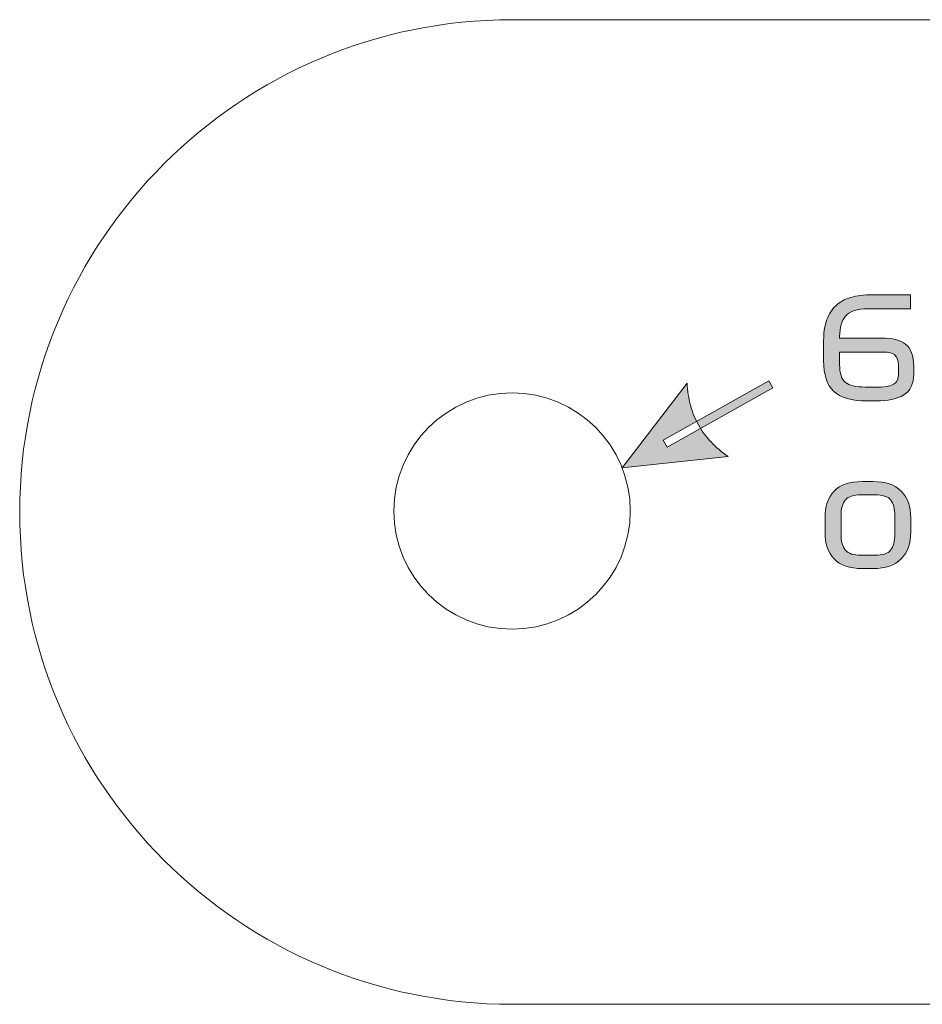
# Model space of a CAD drawing. Header units: millimetres. Extents: x 4 to 594, y -297 to -6.
# Tile 46 of 134: x 235 to 258, y -292 to -267. Entities that reach past the tile are written whole.
import ezdxf

# ---------------------------------------------------------------- set-up
doc = ezdxf.new("R2010")
doc.units = ezdxf.units.MM
doc.header["$MEASUREMENT"] = 0
doc.layers.add('Layer 1', color=7, linetype='Continuous', lineweight=0)

# ---------------------------------------------------------------- blocks, each defined once
blk = doc.blocks.new('Block_35')
at = {"layer": 'Layer 1', "true_color": 0x2c2a29, "transparency": 33554687}
h = blk.add_hatch(color=250, dxfattribs=at)
edge = h.paths.add_edge_path()
edge.add_spline(control_points=[(256.935, -275.976), (256.935, -275.976), (257.277, -275.976), (257.277, -275.976), (257.467, -275.976), (257.599, -275.949), (257.67, -275.895), (257.742, -275.841), (257.778, -275.762), (257.778, -275.658), (257.778, -275.658), (257.778, -275.404), (257.778, -275.404), (257.778, -275.306), (257.751, -275.228), (257.699, -275.172), (257.646, -275.115), (257.539, -275.087), (257.379, -275.087), (257.379, -275.087), (256.286, -275.087), (256.286, -275.087), (256.286, -275.087), (256.286, -275.401), (256.286, -275.401), (256.286, -275.629), (256.335, -275.782), (256.434, -275.859), (256.533, -275.937), (256.7, -275.976), (256.935, -275.976)], knot_values=[0, 0, 0, 0, 1, 1, 1, 2, 2, 2, 3, 3, 3, 4, 4, 4, 5, 5, 5, 6, 6, 6, 7, 7, 7, 8, 8, 8, 9, 9, 9, 10, 10, 10, 10], degree=3, periodic=0)
edge = h.paths.add_edge_path()
edge.add_spline(control_points=[(257.358, -274.734), (257.621, -274.734), (257.822, -274.785), (257.96, -274.888), (258.097, -274.99), (258.166, -275.177), (258.166, -275.45), (258.166, -275.45), (258.166, -275.637), (258.166, -275.637), (258.166, -275.896), (258.082, -276.076), (257.914, -276.177), (257.746, -276.278), (257.511, -276.329), (257.21, -276.329), (257.21, -276.329), (256.988, -276.329), (256.988, -276.329), (256.59, -276.329), (256.306, -276.248), (256.136, -276.087), (255.965, -275.926), (255.88, -275.665), (255.88, -275.306), (255.88, -275.306), (255.88, -274.794), (255.88, -274.794), (255.88, -274.618), (255.902, -274.458), (255.945, -274.316), (255.989, -274.174), (256.057, -274.052), (256.15, -273.951), (256.243, -273.85), (256.363, -273.772), (256.511, -273.718), (256.66, -273.664), (256.837, -273.637), (257.044, -273.637), (257.044, -273.637), (258.085, -273.637), (258.085, -273.637), (258.085, -273.637), (258.085, -273.99), (258.085, -273.99), (258.085, -273.99), (256.991, -273.99), (256.991, -273.99), (256.733, -273.99), (256.55, -274.048), (256.444, -274.164), (256.339, -274.281), (256.286, -274.458), (256.286, -274.695), (256.286, -274.695), (256.286, -274.734), (256.286, -274.734), (256.286, -274.734), (257.358, -274.734), (257.358, -274.734), (257.358, -274.734), (257.358, -274.734), (257.358, -274.734)], knot_values=[0, 0, 0, 0, 1, 1, 1, 2, 2, 2, 3, 3, 3, 4, 4, 4, 5, 5, 5, 6, 6, 6, 7, 7, 7, 8, 8, 8, 9, 9, 9, 10, 10, 10, 11, 11, 11, 12, 12, 12, 13, 13, 13, 14, 14, 14, 15, 15, 15, 16, 16, 16, 17, 17, 17, 18, 18, 18, 19, 19, 19, 20, 20, 20, 21, 21, 21, 21], degree=3, periodic=0)
h = blk.add_hatch(color=250, dxfattribs=at)
edge = h.paths.add_edge_path()
edge.add_spline(control_points=[(254.588, -275.996), (254.588, -275.996), (251.905, -277.501), (251.905, -277.501), (251.905, -277.501), (251.807, -277.327), (251.807, -277.327), (251.807, -277.327), (254.49, -275.822), (254.49, -275.822), (254.49, -275.822), (254.588, -275.996), (254.588, -275.996)], knot_values=[0, 0, 0, 0, 1, 1, 1, 2, 2, 2, 3, 3, 3, 4, 4, 4, 4], degree=3, periodic=0)
edge = h.paths.add_edge_path()
edge.add_spline(control_points=[(250.765, -278.026), (250.765, -278.026), (252.414, -275.878), (252.414, -275.878), (252.414, -275.878), (252.414, -275.878), (252.414, -275.878), (252.414, -275.878), (252.418, -275.952), (252.418, -275.952), (252.418, -275.952), (252.425, -276.025), (252.425, -276.025), (252.425, -276.025), (252.433, -276.097), (252.433, -276.097), (252.433, -276.097), (252.443, -276.168), (252.443, -276.168), (252.443, -276.168), (252.454, -276.237), (252.454, -276.237), (252.454, -276.237), (252.468, -276.306), (252.468, -276.306), (252.468, -276.306), (252.483, -276.374), (252.483, -276.374), (252.483, -276.374), (252.501, -276.441), (252.501, -276.441), (252.501, -276.441), (252.519, -276.507), (252.519, -276.507), (252.519, -276.507), (252.54, -276.572), (252.54, -276.572), (252.54, -276.572), (252.563, -276.635), (252.563, -276.635), (252.563, -276.635), (252.587, -276.698), (252.587, -276.698), (252.587, -276.698), (252.614, -276.76), (252.614, -276.76), (252.614, -276.76), (252.642, -276.821), (252.642, -276.821), (252.642, -276.821), (252.672, -276.88), (252.672, -276.88), (252.672, -276.88), (252.703, -276.939), (252.703, -276.939), (252.703, -276.939), (252.737, -276.996), (252.737, -276.996), (252.737, -276.996), (252.772, -277.053), (252.772, -277.053), (252.772, -277.053), (252.809, -277.109), (252.809, -277.109), (252.809, -277.109), (252.848, -277.163), (252.848, -277.163), (252.848, -277.163), (252.889, -277.217), (252.889, -277.217), (252.889, -277.217), (252.932, -277.269), (252.932, -277.269), (252.932, -277.269), (252.976, -277.321), (252.976, -277.321), (252.976, -277.321), (253.022, -277.371), (253.022, -277.371), (253.022, -277.371), (253.07, -277.421), (253.07, -277.421), (253.07, -277.421), (253.12, -277.469), (253.12, -277.469), (253.12, -277.469), (253.172, -277.517), (253.172, -277.517), (253.172, -277.517), (253.226, -277.563), (253.226, -277.563), (253.226, -277.563), (253.281, -277.609), (253.281, -277.609), (253.281, -277.609), (253.338, -277.653), (253.338, -277.653), (253.338, -277.653), (253.397, -277.696), (253.397, -277.696), (253.397, -277.696), (253.458, -277.739), (253.458, -277.739), (253.458, -277.739), (250.765, -278.026), (250.765, -278.026), (250.765, -278.026), (250.765, -278.026), (250.765, -278.026)], knot_values=[0, 0, 0, 0, 1, 1, 1, 2, 2, 2, 3, 3, 3, 4, 4, 4, 5, 5, 5, 6, 6, 6, 7, 7, 7, 8, 8, 8, 9, 9, 9, 10, 10, 10, 11, 11, 11, 12, 12, 12, 13, 13, 13, 14, 14, 14, 15, 15, 15, 16, 16, 16, 17, 17, 17, 18, 18, 18, 19, 19, 19, 20, 20, 20, 21, 21, 21, 22, 22, 22, 23, 23, 23, 24, 24, 24, 25, 25, 25, 26, 26, 26, 27, 27, 27, 28, 28, 28, 29, 29, 29, 30, 30, 30, 31, 31, 31, 32, 32, 32, 33, 33, 33, 34, 34, 34, 35, 35, 35, 36, 36, 36, 36], degree=3, periodic=0)
h = blk.add_hatch(color=250, dxfattribs=at)
edge = h.paths.add_edge_path()
edge.add_spline(control_points=[(257.686, -279.253), (257.686, -279.065), (257.65, -278.927), (257.579, -278.84), (257.507, -278.753), (257.376, -278.71), (257.185, -278.71), (257.185, -278.71), (256.818, -278.71), (256.818, -278.71), (256.64, -278.71), (256.512, -278.753), (256.436, -278.84), (256.359, -278.927), (256.321, -279.065), (256.321, -279.253), (256.321, -279.253), (256.321, -279.705), (256.321, -279.705), (256.321, -279.893), (256.359, -280.03), (256.436, -280.117), (256.512, -280.204), (256.64, -280.248), (256.818, -280.248), (256.818, -280.248), (257.185, -280.248), (257.185, -280.248), (257.376, -280.248), (257.507, -280.204), (257.579, -280.117), (257.65, -280.03), (257.686, -279.893), (257.686, -279.705), (257.686, -279.705), (257.686, -279.253), (257.686, -279.253)], knot_values=[0, 0, 0, 0, 1, 1, 1, 2, 2, 2, 3, 3, 3, 4, 4, 4, 5, 5, 5, 6, 6, 6, 7, 7, 7, 8, 8, 8, 9, 9, 9, 10, 10, 10, 11, 11, 11, 12, 12, 12, 12], degree=3, periodic=0)
edge = h.paths.add_edge_path()
edge.add_spline(control_points=[(258.092, -279.306), (258.092, -279.306), (258.092, -279.652), (258.092, -279.652), (258.092, -279.946), (258.011, -280.174), (257.848, -280.338), (257.686, -280.501), (257.449, -280.583), (257.136, -280.583), (257.136, -280.583), (256.871, -280.583), (256.871, -280.583), (256.542, -280.583), (256.3, -280.501), (256.146, -280.338), (255.992, -280.174), (255.915, -279.946), (255.915, -279.652), (255.915, -279.652), (255.915, -279.306), (255.915, -279.306), (255.915, -279.012), (255.992, -278.783), (256.146, -278.62), (256.3, -278.456), (256.542, -278.375), (256.871, -278.375), (256.871, -278.375), (257.136, -278.375), (257.136, -278.375), (257.449, -278.375), (257.686, -278.456), (257.848, -278.62), (258.011, -278.783), (258.092, -279.012), (258.092, -279.306), (258.092, -279.306), (258.092, -279.306), (258.092, -279.306)], knot_values=[0, 0, 0, 0, 1, 1, 1, 2, 2, 2, 3, 3, 3, 4, 4, 4, 5, 5, 5, 6, 6, 6, 7, 7, 7, 8, 8, 8, 9, 9, 9, 10, 10, 10, 11, 11, 11, 12, 12, 12, 13, 13, 13, 13], degree=3, periodic=0)
at = {"layer": 'Layer 1', "color": 242, "lineweight": 0, "true_color": 0xe32227}
for points, knots in [([(247.972, -291.649), (241.069, -291.649), (235.472, -286.052), (235.472, -279.149), (235.472, -272.245), (241.069, -266.649), (247.972, -266.649)], [0, 0, 0, 0, 1, 1, 1, 2, 2, 2, 2]), ([(247.972, -276.124), (249.629, -276.124), (250.972, -277.467), (250.972, -279.124), (250.972, -280.781), (249.629, -282.124), (247.972, -282.124), (246.315, -282.124), (244.972, -280.781), (244.972, -279.124), (244.972, -277.467), (246.315, -276.124), (247.972, -276.124), (247.972, -276.124), (247.972, -276.124), (247.972, -276.124)], [0, 0, 0, 0, 1, 1, 1, 2, 2, 2, 3, 3, 3, 4, 4, 4, 5, 5, 5, 5])]:
    blk.add_open_spline(points, degree=3, knots=knots, dxfattribs=at)
for points in [[(247.972, -266.649), (247.972, -266.649), (497.972, -266.649), (497.972, -266.649)], [(345.972, -291.649), (345.972, -291.649), (247.972, -291.649), (247.972, -291.649)]]:
    blk.add_open_spline(points, degree=3, dxfattribs=at)
at = {"layer": 'Layer 1'}
for points, knots in [([(257.358, -274.734), (257.621, -274.734), (257.822, -274.785), (257.96, -274.888), (258.097, -274.99), (258.166, -275.177), (258.166, -275.45), (258.166, -275.45), (258.166, -275.637), (258.166, -275.637), (258.166, -275.896), (258.082, -276.076), (257.914, -276.177), (257.746, -276.278), (257.511, -276.329), (257.21, -276.329), (257.21, -276.329), (256.988, -276.329), (256.988, -276.329), (256.59, -276.329), (256.306, -276.248), (256.136, -276.087), (255.965, -275.926), (255.88, -275.665), (255.88, -275.306), (255.88, -275.306), (255.88, -274.794), (255.88, -274.794), (255.88, -274.618), (255.902, -274.458), (255.945, -274.316), (255.989, -274.174), (256.057, -274.052), (256.15, -273.951), (256.243, -273.85), (256.363, -273.772), (256.511, -273.718), (256.66, -273.664), (256.837, -273.637), (257.044, -273.637), (257.044, -273.637), (258.085, -273.637), (258.085, -273.637), (258.085, -273.637), (258.085, -273.99), (258.085, -273.99), (258.085, -273.99), (256.991, -273.99), (256.991, -273.99), (256.733, -273.99), (256.55, -274.048), (256.444, -274.164), (256.339, -274.281), (256.286, -274.458), (256.286, -274.695), (256.286, -274.695), (256.286, -274.734), (256.286, -274.734), (256.286, -274.734), (257.358, -274.734), (257.358, -274.734), (257.358, -274.734), (257.358, -274.734), (257.358, -274.734)], [0, 0, 0, 0, 1, 1, 1, 2, 2, 2, 3, 3, 3, 4, 4, 4, 5, 5, 5, 6, 6, 6, 7, 7, 7, 8, 8, 8, 9, 9, 9, 10, 10, 10, 11, 11, 11, 12, 12, 12, 13, 13, 13, 14, 14, 14, 15, 15, 15, 16, 16, 16, 17, 17, 17, 18, 18, 18, 19, 19, 19, 20, 20, 20, 21, 21, 21, 21]), ([(256.935, -275.976), (256.935, -275.976), (257.277, -275.976), (257.277, -275.976), (257.467, -275.976), (257.599, -275.949), (257.67, -275.895), (257.742, -275.841), (257.778, -275.762), (257.778, -275.658), (257.778, -275.658), (257.778, -275.404), (257.778, -275.404), (257.778, -275.306), (257.751, -275.228), (257.699, -275.172), (257.646, -275.115), (257.539, -275.087), (257.379, -275.087), (257.379, -275.087), (256.286, -275.087), (256.286, -275.087), (256.286, -275.087), (256.286, -275.401), (256.286, -275.401), (256.286, -275.629), (256.335, -275.782), (256.434, -275.859), (256.533, -275.937), (256.7, -275.976), (256.935, -275.976)], [0, 0, 0, 0, 1, 1, 1, 2, 2, 2, 3, 3, 3, 4, 4, 4, 5, 5, 5, 6, 6, 6, 7, 7, 7, 8, 8, 8, 9, 9, 9, 10, 10, 10, 10]), ([(250.765, -278.026), (250.765, -278.026), (252.414, -275.878), (252.414, -275.878), (252.414, -275.878), (252.414, -275.878), (252.414, -275.878), (252.414, -275.878), (252.418, -275.952), (252.418, -275.952), (252.418, -275.952), (252.425, -276.025), (252.425, -276.025), (252.425, -276.025), (252.433, -276.097), (252.433, -276.097), (252.433, -276.097), (252.443, -276.168), (252.443, -276.168), (252.443, -276.168), (252.454, -276.237), (252.454, -276.237), (252.454, -276.237), (252.468, -276.306), (252.468, -276.306), (252.468, -276.306), (252.483, -276.374), (252.483, -276.374), (252.483, -276.374), (252.501, -276.441), (252.501, -276.441), (252.501, -276.441), (252.519, -276.507), (252.519, -276.507), (252.519, -276.507), (252.54, -276.572), (252.54, -276.572), (252.54, -276.572), (252.563, -276.635), (252.563, -276.635), (252.563, -276.635), (252.587, -276.698), (252.587, -276.698), (252.587, -276.698), (252.614, -276.76), (252.614, -276.76), (252.614, -276.76), (252.642, -276.821), (252.642, -276.821), (252.642, -276.821), (252.672, -276.88), (252.672, -276.88), (252.672, -276.88), (252.703, -276.939), (252.703, -276.939), (252.703, -276.939), (252.737, -276.996), (252.737, -276.996), (252.737, -276.996), (252.772, -277.053), (252.772, -277.053), (252.772, -277.053), (252.809, -277.109), (252.809, -277.109), (252.809, -277.109), (252.848, -277.163), (252.848, -277.163), (252.848, -277.163), (252.889, -277.217), (252.889, -277.217), (252.889, -277.217), (252.932, -277.269), (252.932, -277.269), (252.932, -277.269), (252.976, -277.321), (252.976, -277.321), (252.976, -277.321), (253.022, -277.371), (253.022, -277.371), (253.022, -277.371), (253.07, -277.421), (253.07, -277.421), (253.07, -277.421), (253.12, -277.469), (253.12, -277.469), (253.12, -277.469), (253.172, -277.517), (253.172, -277.517), (253.172, -277.517), (253.226, -277.563), (253.226, -277.563), (253.226, -277.563), (253.281, -277.609), (253.281, -277.609), (253.281, -277.609), (253.338, -277.653), (253.338, -277.653), (253.338, -277.653), (253.397, -277.696), (253.397, -277.696), (253.397, -277.696), (253.458, -277.739), (253.458, -277.739), (253.458, -277.739), (250.765, -278.026), (250.765, -278.026), (250.765, -278.026), (250.765, -278.026), (250.765, -278.026)], [0, 0, 0, 0, 1, 1, 1, 2, 2, 2, 3, 3, 3, 4, 4, 4, 5, 5, 5, 6, 6, 6, 7, 7, 7, 8, 8, 8, 9, 9, 9, 10, 10, 10, 11, 11, 11, 12, 12, 12, 13, 13, 13, 14, 14, 14, 15, 15, 15, 16, 16, 16, 17, 17, 17, 18, 18, 18, 19, 19, 19, 20, 20, 20, 21, 21, 21, 22, 22, 22, 23, 23, 23, 24, 24, 24, 25, 25, 25, 26, 26, 26, 27, 27, 27, 28, 28, 28, 29, 29, 29, 30, 30, 30, 31, 31, 31, 32, 32, 32, 33, 33, 33, 34, 34, 34, 35, 35, 35, 36, 36, 36, 36]), ([(254.588, -275.996), (254.588, -275.996), (251.905, -277.501), (251.905, -277.501), (251.905, -277.501), (251.807, -277.327), (251.807, -277.327), (251.807, -277.327), (254.49, -275.822), (254.49, -275.822), (254.49, -275.822), (254.588, -275.996), (254.588, -275.996)], [0, 0, 0, 0, 1, 1, 1, 2, 2, 2, 3, 3, 3, 4, 4, 4, 4]), ([(258.092, -279.306), (258.092, -279.306), (258.092, -279.652), (258.092, -279.652), (258.092, -279.946), (258.011, -280.174), (257.848, -280.338), (257.686, -280.501), (257.449, -280.583), (257.136, -280.583), (257.136, -280.583), (256.871, -280.583), (256.871, -280.583), (256.542, -280.583), (256.3, -280.501), (256.146, -280.338), (255.992, -280.174), (255.915, -279.946), (255.915, -279.652), (255.915, -279.652), (255.915, -279.306), (255.915, -279.306), (255.915, -279.012), (255.992, -278.783), (256.146, -278.62), (256.3, -278.456), (256.542, -278.375), (256.871, -278.375), (256.871, -278.375), (257.136, -278.375), (257.136, -278.375), (257.449, -278.375), (257.686, -278.456), (257.848, -278.62), (258.011, -278.783), (258.092, -279.012), (258.092, -279.306), (258.092, -279.306), (258.092, -279.306), (258.092, -279.306)], [0, 0, 0, 0, 1, 1, 1, 2, 2, 2, 3, 3, 3, 4, 4, 4, 5, 5, 5, 6, 6, 6, 7, 7, 7, 8, 8, 8, 9, 9, 9, 10, 10, 10, 11, 11, 11, 12, 12, 12, 13, 13, 13, 13]), ([(257.686, -279.253), (257.686, -279.065), (257.65, -278.927), (257.579, -278.84), (257.507, -278.753), (257.376, -278.71), (257.185, -278.71), (257.185, -278.71), (256.818, -278.71), (256.818, -278.71), (256.64, -278.71), (256.512, -278.753), (256.436, -278.84), (256.359, -278.927), (256.321, -279.065), (256.321, -279.253), (256.321, -279.253), (256.321, -279.705), (256.321, -279.705), (256.321, -279.893), (256.359, -280.03), (256.436, -280.117), (256.512, -280.204), (256.64, -280.248), (256.818, -280.248), (256.818, -280.248), (257.185, -280.248), (257.185, -280.248), (257.376, -280.248), (257.507, -280.204), (257.579, -280.117), (257.65, -280.03), (257.686, -279.893), (257.686, -279.705), (257.686, -279.705), (257.686, -279.253), (257.686, -279.253)], [0, 0, 0, 0, 1, 1, 1, 2, 2, 2, 3, 3, 3, 4, 4, 4, 5, 5, 5, 6, 6, 6, 7, 7, 7, 8, 8, 8, 9, 9, 9, 10, 10, 10, 11, 11, 11, 12, 12, 12, 12])]:
    blk.add_open_spline(points, degree=3, knots=knots, dxfattribs=at)
blk = doc.blocks.new('Block_0')
at = {"layer": 'Layer 1'}
blk.add_blockref('Block_35', (0, 0), dxfattribs=at)

msp = doc.modelspace()

# ---------------------------------------------------------------- block references
at = {"layer": 'Layer 1'}
msp.add_blockref('Block_0', (0, 0), dxfattribs=at)

doc.saveas('drawing.dxf')
